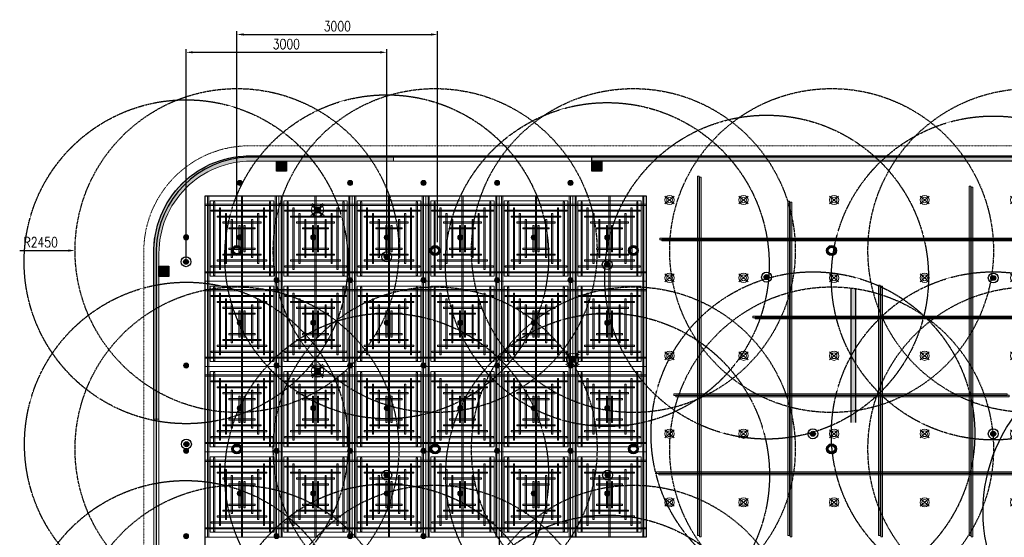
# Model space of a CAD drawing. Header units: millimetres. Extents: x -2073 to 35483, y -49920 to 11085.
# Tile 30 of 70: x -2073 to 12829, y -36791 to -28961. Entities that reach past the tile are written whole.
import ezdxf

# ---------------------------------------------------------------- set-up
doc = ezdxf.new("R2010")
doc.units = ezdxf.units.MM
for name, pattern in [('( Dashed )', [0.75, 0.5, -0.25]), ('DASHED', [19.05, 12.7, -6.35]), ('HIDDEN', [0.375, 0.25, -0.125])]:
    doc.linetypes.add(name, pattern=pattern)
for name, color, linetype in [('0-MSC-MCP', 3, 'Continuous'), ('Flooring', 8, 'Continuous'), ('PENDENT SPRINKLER', 7, 'Continuous')]:
    doc.layers.add(name, color=color, linetype=linetype)
for name, color, linetype, lineweight in [('00 Structural', 2, 'Continuous', 25), ('02 Furniture', 14, 'Continuous', 25), ('02_Elevation 00', 8, 'Continuous', 9), ('08_Hatch', 140, 'Continuous', 9), ('Ceiling', 14, 'Continuous', 9), ('E Celing Lighting', 5, 'DASHED', 5), ('Furniture', 14, 'Continuous', 9), ('Grey', 8, 'Continuous', 9), ('Lighting (Ceiling)', 160, 'Continuous', 15), ('MEP_Lighting (Walls)', 160, 'Continuous', 15)]:
    doc.layers.add(name, color=color, linetype=linetype, lineweight=lineweight)
doc.layers.add('03 Partition', color=7, linetype='Continuous', lineweight=25, true_color=0x2776bb)
for name, color, linetype, true_color in [('FIRE-SPKLR-EQP', 1, 'Continuous', 0xff0000), ('FIRE-SPKLR-EQP-MPA-12SM-C', 2, 'HIDDEN', 0xffff00), ('RCP LAYOUT', 9, 'Continuous', 0x808080), ('UPRIGHT SPRINKLER EQP', 1, 'Continuous', 0xff0000)]:
    doc.layers.add(name, color=color, linetype=linetype, true_color=true_color)
doc.styles.add('Romans', font='romans.shx', dxfattribs={"width": 0.8})
doc.styles.get("Standard").update_dxf_attribs({"font": 'arial.ttf', "width": 0.8})
doc.dimstyles.new('Closed_filled-Romans-100', dxfattribs={"dimtxt": 100, "dimasz": 100, "dimexe": 50, "dimexo": 50, "dimgap": 50, "dimtad": 1, "dimdec": 0, "dimzin": 0, "dimdsep": 46, "dimtxsty": 'Romans', "dimcen": 0.09, "dimadec": 0, "dimazin": 0, "dimtfac": 1, "dimtdec": 0, "dimtofl": 0, "dimtmove": 0, "dimatfit": 3, "dimfxl": 1, "dimtolj": 1, "dimtzin": 0, "dimarcsym": 0})

# ---------------------------------------------------------------- blocks, each defined once
blk = doc.blocks.new('SPKLR-EQP-PENDENT-68C')
at = {"layer": 'FIRE-SPKLR-EQP'}
h = blk.add_hatch(color=256, dxfattribs=at)
h.dxf.hatch_style = 1
h.paths.add_polyline_path([(37.5, 0, 1), (-37.5, 0, 1)])
for radius in [75, 37.5]:
    blk.add_circle((0, 0), radius, dxfattribs=at)
at = {"layer": 'FIRE-SPKLR-EQP-MPA-12SM-C'}
blk.add_circle((0, 0), 2450, dxfattribs=at)
blk = doc.blocks.new('UPRIGHT SPRINKLER')
at = {"layer": 'FIRE-SPKLR-EQP'}
h = blk.add_hatch(color=256, dxfattribs=at)
h.dxf.hatch_style = 1
h.paths.add_polyline_path([(-76, 0, 1), (74, 0, 1)])
h.paths.add_polyline_path([(50, 0, -1), (-50, 0, -1)], flags=16)
for centre, radius in [((-1, 0), 75), ((0, 0), 50)]:
    blk.add_circle(centre, radius, dxfattribs=at)
at = {"layer": 'FIRE-SPKLR-EQP-MPA-12SM-C', "linetype": 'DASHED'}
blk.add_circle((0, 0), 2450, dxfattribs=at)
blk = doc.blocks.new('SPKLR-EQP-PENDENT-93C')
at = {"layer": 'FIRE-SPKLR-EQP'}
h = blk.add_hatch(color=256, dxfattribs=at)
h.dxf.hatch_style = 1
h.paths.add_polyline_path([(38, 0, 1), (-38, 0, 1)])
blk.add_line((-88, -88), (88, 88), dxfattribs=at)
for radius in [75, 37.5]:
    blk.add_circle((0, 0), radius, dxfattribs=at)
at = {"layer": 'FIRE-SPKLR-EQP-MPA-12SM-C', "linetype": 'ByBlock'}
blk.add_circle((0, 0), 2450, dxfattribs=at)
at = {"layer": 'FIRE-SPKLR-EQP', "insert": (0, -120), "char_height": 50, "attachment_point": 5}
blk.add_mtext_dynamic_manual_height_columns('\\pxqc;{\\Fromans|c0;79%%DC}', width=160.02, gutter_width=3325, heights=[0], dxfattribs=at)
blk = doc.blocks.new('*D52')
at = {"layer": 'Defpoints', "color": 0, "transparency": 16777216}
for p in [(3482, -29455), (444, -32623), (3482, -32548)]:
    blk.add_point(p, dxfattribs=at)
at = {"layer": 'PENDENT SPRINKLER', "color": 0, "lineweight": -2, "transparency": 16777216}
for p, q in [((444, -32573), (444, -29405)), ((544, -29455), (3382, -29455)), ((3482, -32498), (3482, -29405))]:
    blk.add_line(p, q, dxfattribs=at)
at = {"layer": 'PENDENT SPRINKLER', "color": 0, "transparency": 16777216}
for points in [[(544, -29438), (544, -29471), (444, -29455)], [(3382, -29438), (3382, -29471), (3482, -29455)]]:
    blk.add_solid(points, dxfattribs=at)
at = {"layer": 'PENDENT SPRINKLER', "color": 0, "transparency": 16777216, "insert": (1963, -29330), "char_height": 150, "attachment_point": 5, "style": 'Romans'}
blk.add_mtext('\\A1;3000', dxfattribs=at)
blk = doc.blocks.new('*D53')
at = {"layer": 'Defpoints', "color": 0, "transparency": 16777216}
for p in [(4252, -29185), (1215, -32453), (4252, -32378)]:
    blk.add_point(p, dxfattribs=at)
at = {"layer": 'UPRIGHT SPRINKLER EQP', "color": 0, "lineweight": -2, "transparency": 16777216}
for p, q in [((1215, -32403), (1215, -29135)), ((1315, -29185), (4152, -29185)), ((4252, -32328), (4252, -29135))]:
    blk.add_line(p, q, dxfattribs=at)
at = {"layer": 'UPRIGHT SPRINKLER EQP', "color": 0, "transparency": 16777216}
for points in [[(1315, -29168), (1315, -29202), (1215, -29185)], [(4152, -29168), (4152, -29202), (4252, -29185)]]:
    blk.add_solid(points, dxfattribs=at)
at = {"layer": 'UPRIGHT SPRINKLER EQP', "color": 0, "transparency": 16777216, "insert": (2734, -29060), "char_height": 150, "attachment_point": 5, "style": 'Romans'}
blk.add_mtext('\\A1;3000', dxfattribs=at)
blk = doc.blocks.new('*D55')
at = {"layer": 'Defpoints', "color": 0, "transparency": 16777216}
for p in [(-1236, -32453), (1214, -32453)]:
    blk.add_point(p, dxfattribs=at)
at = {"layer": 'UPRIGHT SPRINKLER EQP', "color": 0, "lineweight": -2, "transparency": 16777216}
for p, q in [((-2073, -32453), (-1336, -32453)), ((1214, -32453), (1214, -32453)), ((1214, -32453), (1214, -32453))]:
    blk.add_line(p, q, dxfattribs=at)
at = {"layer": 'UPRIGHT SPRINKLER EQP', "color": 0, "transparency": 16777216}
blk.add_solid([(-1336, -32437), (-1336, -32470), (-1236, -32453)], dxfattribs=at)
at = {"layer": 'UPRIGHT SPRINKLER EQP', "color": 0, "transparency": 16777216, "insert": (-1755, -32328), "char_height": 150, "attachment_point": 5, "style": 'Romans'}
blk.add_mtext('\\A1;R2450', dxfattribs=at)
blk = doc.blocks.new('tsf H external wall')
at = {"layer": '0-MSC-MCP', "ltscale": 0.25, "true_color": 0x808080}
h = blk.add_hatch(color=8, dxfattribs=at)
h.dxf.hatch_style = 1
h.paths.add_polyline_path([(1716442.64, -78125.1), (1716442.64, -78685.26), (1716439.64, -78685.26), (1716439.64, -78125.1)])
at = {"layer": '03 Partition', "color": 8, "ltscale": 0.25, "true_color": 0x808080}
blk.add_line((1716442.64, -78188.42), (1716442.64, -78685.26), dxfattribs=at)
blk.add_lwpolyline([(1716285.81, -77864.05), (1716384.23, -77864.05, -0.432885), (1716442.64, -77923.15), (1716442.64, -78006.87)], format="xyb", dxfattribs=at)
blk.add_lwpolyline([(1716442.64, -78125.1), (1716442.64, -78685.26), (1716439.64, -78685.26), (1716439.64, -78125.1)], close=True, dxfattribs=at)
blk = doc.blocks.new('plnnnn')
at = {"layer": '0-MSC-MCP', "ltscale": 0.25, "true_color": 0x808080}
h = blk.add_hatch(color=8, dxfattribs=at)
h.dxf.hatch_style = 1
h.paths.add_polyline_path([(1723421.03, -77565.43), (1723421.03, -77562.43), (1723333.21, -77562.43, 0.394212), (1723278.21, -77617.43), (1723278.21, -77719.26), (1723281.21, -77719.26), (1723281.21, -77620.43, -0.414214), (1723336.21, -77565.43)])
at = {"layer": '02_Elevation 00', "color": 8, "ltscale": 0.25, "true_color": 0x808080}
for p, q in [((1723421.03, -77565.43), (1723539.27, -77565.43)), ((1723281.21, -77719.26), (1723281.21, -78113.95))]:
    blk.add_line(p, q, dxfattribs=at)
at = {"layer": '08_Hatch', "color": 8, "ltscale": 0.25, "true_color": 0x808080}
blk.add_lwpolyline([(1723281.21, -77719.26), (1723278.21, -77719.26), (1723278.21, -77617.43, -0.394212), (1723333.21, -77562.43), (1723421.03, -77562.43), (1723421.03, -77565.43), (1723336.21, -77565.43, 0.414214), (1723281.21, -77620.43)], format="xyb", close=True, dxfattribs=at)
at = {"layer": '02 Furniture', "color": 8, "true_color": 0x808080, "rotation": 90}
blk.add_blockref('tsf H external wall', (1645414.16, -1794005.07), dxfattribs=at)
blk = doc.blocks.new('usyer')
at = {"layer": 'Ceiling', "ltscale": 0.25, "true_color": 0x808080}
h = blk.add_hatch(color=8, dxfattribs=at)
h.dxf.hatch_style = 1
h.paths.add_polyline_path([(1722485.41, -78524.44), (1722486.41, -78524.44), (1722486.41, -78738.53), (1722485.41, -78738.53)])
h = blk.add_hatch(color=8, dxfattribs=at)
h.dxf.hatch_style = 1
h.paths.add_polyline_path([(1722701.24, -78524.44), (1722702.24, -78524.44), (1722702.24, -78680.6), (1722701.24, -78680.6)])
h = blk.add_hatch(color=8, dxfattribs=at)
h.dxf.hatch_style = 1
h.paths.add_polyline_path([(1722755.2, -78524.44), (1722756.2, -78524.44), (1722756.2, -78601.08), (1722755.2, -78601.08)])
h = blk.add_hatch(color=8, dxfattribs=at)
h.dxf.hatch_style = 1
h.paths.add_polyline_path([(1722647.28, -78530.36), (1722648.28, -78530.36), (1722648.28, -78738.53), (1722647.28, -78738.53)])
h = blk.add_hatch(color=8, dxfattribs=at)
h.dxf.hatch_style = 1
h.paths.add_polyline_path([(1722539.36, -78539.3), (1722540.36, -78539.3), (1722540.36, -78738.53), (1722539.36, -78738.53)])
h = blk.add_hatch(color=8, dxfattribs=at)
h.dxf.hatch_style = 1
h.paths.add_polyline_path([(1722809.15, -78537.14), (1722810.15, -78537.14), (1722810.15, -78561.36), (1722809.15, -78561.36)])
h = blk.add_hatch(color=8, dxfattribs=at)
h.dxf.hatch_style = 1
h.paths.add_polyline_path([(1722815.9, -78561.36), (1722815.9, -78562.36), (1722462.98, -78562.36), (1722462.98, -78561.36)])
h = blk.add_hatch(color=8, dxfattribs=at)
h.dxf.hatch_style = 1
h.paths.add_polyline_path([(1722809.15, -78565.31), (1722810.15, -78565.31), (1722810.15, -78562.36), (1722809.15, -78562.36)])
h = blk.add_hatch(color=8, dxfattribs=at)
h.dxf.hatch_style = 1
h.paths.add_polyline_path([(1722593.32, -78589.34), (1722594.32, -78589.34), (1722594.32, -78738.53), (1722593.32, -78738.53)])
h = blk.add_hatch(color=8, dxfattribs=at)
h.dxf.hatch_style = 1
h.paths.add_polyline_path([(1722754.59, -78607.78), (1722754.59, -78608.78), (1722518.43, -78608.78), (1722518.43, -78607.78)])
h = blk.add_hatch(color=8, dxfattribs=at)
h.dxf.hatch_style = 1
h.paths.add_polyline_path([(1722669.91, -78654.19), (1722669.91, -78655.19), (1722471.32, -78655.19), (1722471.32, -78654.19)])
h = blk.add_hatch(color=8, dxfattribs=at)
h.dxf.hatch_style = 1
h.paths.add_polyline_path([(1722691.14, -78700.61), (1722691.14, -78701.61), (1722461.08, -78701.61), (1722461.08, -78700.61)])
at = {"layer": 'Ceiling', "color": 8, "ltscale": 0.25, "true_color": 0x808080}
for points in [[(1722485.41, -78524.44), (1722486.41, -78524.44), (1722486.41, -78738.53), (1722485.41, -78738.53)], [(1722701.24, -78524.44), (1722702.24, -78524.44), (1722702.24, -78680.6), (1722701.24, -78680.6)], [(1722755.2, -78524.44), (1722756.2, -78524.44), (1722756.2, -78601.08), (1722755.2, -78601.08)], [(1722647.28, -78530.36), (1722648.28, -78530.36), (1722648.28, -78738.53), (1722647.28, -78738.53)], [(1722539.36, -78539.3), (1722540.36, -78539.3), (1722540.36, -78738.53), (1722539.36, -78738.53)], [(1722809.15, -78537.14), (1722810.15, -78537.14), (1722810.15, -78561.36), (1722809.15, -78561.36)], [(1722815.9, -78561.36), (1722815.9, -78562.36), (1722462.98, -78562.36), (1722462.98, -78561.36)], [(1722809.15, -78565.31), (1722810.15, -78565.31), (1722810.15, -78562.36), (1722809.15, -78562.36)], [(1722593.32, -78589.34), (1722594.32, -78589.34), (1722594.32, -78738.53), (1722593.32, -78738.53)], [(1722754.59, -78607.78), (1722754.59, -78608.78), (1722518.43, -78608.78), (1722518.43, -78607.78)], [(1722669.91, -78654.19), (1722669.91, -78655.19), (1722471.32, -78655.19), (1722471.32, -78654.19)], [(1722691.14, -78700.61), (1722691.14, -78701.61), (1722461.08, -78701.61), (1722461.08, -78700.61)]]:
    blk.add_lwpolyline(points, close=True, dxfattribs=at)
blk = doc.blocks.new('ljbsdinfpn')
at = {"layer": 'Lighting (Ceiling)', "true_color": 0x808080}
h = blk.add_hatch(color=8, dxfattribs=at)
h.dxf.hatch_style = 1
edge = h.paths.add_edge_path()
edge.add_arc((-23157.71, -1088.48), 1.85, 0, 360)
h = blk.add_hatch(color=8, dxfattribs=at)
h.dxf.hatch_style = 1
edge = h.paths.add_edge_path()
edge.add_arc((-23157.71, -1088.48), 1.85, 0, 360)
at = {"layer": 'Lighting (Ceiling)', "color": 8, "true_color": 0x808080, "elevation": 0}
for points in [[(-23153.73, -1085.29), (-23161.69, -1091.68)], [(-23153.73, -1091.68), (-23161.69, -1085.29)], [(-23160.91, -1084.5), (-23154.51, -1092.46)], [(-23154.51, -1084.5), (-23160.91, -1092.46)]]:
    blk.add_lwpolyline(points, dxfattribs=at)
at = {"layer": 'Lighting (Ceiling)', "color": 8, "true_color": 0x808080}
for radius in [3.7, 3.7, 1.85, 1.85]:
    blk.add_circle((-23157.71, -1088.48, 0), radius, dxfattribs=at)
blk = doc.blocks.new('skievubjn')
at = {"layer": 'E Celing Lighting'}
for p in [(1744216.73, -77456.19, 0), (1744368.74, -77545.14, 0), (1744216.73, -77552.05, 0), (1744216.7, -77666.42, 0), (1744216.7, -77774.77, 0), (1744216.73, -77888.99, 0), (1744216.7, -77995.37, 0), (1744391.78, -78007.31, 0), (1744509.77, -78007.31, 0), (1744216.7, -78058.26, 0), (1744506.65, -78104.03, 0)]:
    blk.add_blockref('ljbsdinfpn', p, dxfattribs=at)
blk = doc.blocks.new('kinsegryumj')
at = {"layer": 'MEP_Lighting (Walls)', "color": 8, "true_color": 0x808080}
for p, q in [((1724668.3, -80218.77), (1724673.75, -80223.42)), ((1724673.75, -80218.77), (1724668.3, -80223.42))]:
    blk.add_line(p, q, dxfattribs=at)
for radius in [2.74, 1.71]:
    blk.add_circle((1724671.03, -80221.09), radius, dxfattribs=at)
blk = doc.blocks.new('vbiig4')
at = {"layer": 'E Celing Lighting'}
for p in [(-2202.23, 1682.41), (-2158.14, 1682.41), (-2104.19, 1682.41), (-2050.23, 1682.41), (-1996.27, 1682.41), (-1942.31, 1682.41), (-1890.35, 1682.41), (-2202.23, 1636.03), (-2158.14, 1636.03), (-2104.19, 1636.03), (-2050.23, 1636.03), (-1996.27, 1636.03), (-1942.31, 1636.03), (-1890.35, 1636.03), (-2202.23, 1589.64), (-2158.14, 1589.64), (-2104.19, 1589.64), (-2050.23, 1589.64), (-1996.27, 1589.64), (-1942.31, 1589.64), (-2202.23, 1543.19), (-2158.14, 1543.19), (-2104.19, 1543.19), (-2050.23, 1543.19), (-1996.27, 1543.19), (-2202.23, 1502.33), (-2158.14, 1502.33), (-2104.19, 1502.33), (-2050.23, 1502.33), (-1996.27, 1502.33)]:
    blk.add_blockref('kinsegryumj', p, dxfattribs=at)
blk = doc.blocks.new('steel cols')
at = {"layer": '00 Structural', "ltscale": 0.25, "true_color": 0x808080}
h = blk.add_hatch(color=8, dxfattribs=at)
h.dxf.hatch_style = 1
h.paths.add_polyline_path([(1723381.98, -77443.61), (1723381.98, -77449.61), (1723387.98, -77449.61), (1723387.98, -77443.61)])
at = {"layer": '00 Structural', "color": 8, "ltscale": 0.25, "true_color": 0x808080}
blk.add_lwpolyline([(1723381.98, -77443.61), (1723387.98, -77443.61), (1723387.98, -77449.61), (1723381.98, -77449.61)], close=True, dxfattribs=at)
blk = doc.blocks.new('columns by us')
at = {"layer": '00 Structural', "color": 8, "true_color": 0x808080}
for p in [(-30.76, -121.82), (157.15, -121.82), (-100.76, -184.52)]:
    blk.add_blockref('steel cols', p, dxfattribs=at)
blk = doc.blocks.new('cl')
at = {"layer": 'Lighting (Ceiling)', "true_color": 0x808080}
h = blk.add_hatch(color=8, dxfattribs=at)
h.dxf.hatch_style = 1
h.paths.add_polyline_path([(1.53, 0.03, 1), (-1.53, 0.03, 1)])
h.paths.add_polyline_path([(-0.81, 0.03, -1), (0.81, 0.03, -1)], flags=16)
at = {"layer": 'Lighting (Ceiling)', "color": 8, "true_color": 0x808080}
for p, q in [((-1.53, 0.03), (1.53, 0.03)), ((0, 1.56), (0, -1.5))]:
    blk.add_line(p, q, dxfattribs=at)
for radius in [1.53, 0.806]:
    blk.add_circle((0, 0.03), radius, dxfattribs=at)
blk = doc.blocks.new('iserb jk')
at = {"layer": 'E Celing Lighting'}
for p in [(1717915.97, -79694.02), (1717981.66, -79694.02), (1718025.45, -79694.02), (1718069.24, -79694.02), (1718113.03, -79694.02), (1717883.92, -79726.42), (1717915.97, -79726.42), (1717959.77, -79726.42), (1718003.56, -79726.45), (1718047.35, -79726.45), (1718091.14, -79726.45), (1718134.93, -79726.45), (1717937.87, -79751.89), (1717981.66, -79751.92), (1718025.45, -79751.89), (1718069.24, -79751.92), (1718113.03, -79751.89), (1717915.97, -79777.3), (1717959.77, -79777.3), (1718003.56, -79777.33), (1718047.35, -79777.33), (1718091.14, -79777.33), (1718134.93, -79777.33), (1717883.92, -79802.75), (1717937.87, -79802.72), (1717981.66, -79802.75), (1718025.45, -79802.72), (1718069.24, -79802.75), (1718113.03, -79802.72), (1717915.97, -79828.13), (1717959.77, -79828.13), (1718003.56, -79828.16), (1718047.35, -79828.16), (1718091.14, -79828.16), (1718134.93, -79828.16), (1717883.92, -79853.54), (1717937.87, -79853.51), (1717981.66, -79853.54), (1718025.45, -79853.51), (1718069.24, -79853.54), (1718113.03, -79853.51), (1717915.97, -79878.92), (1717959.77, -79878.92), (1718003.56, -79878.95), (1718047.35, -79878.95), (1718091.14, -79878.95), (1718134.93, -79878.95), (1717883.92, -79904.36), (1717937.87, -79904.33), (1717981.66, -79904.36), (1718025.45, -79904.36), (1718113.02, -79925.06), (1718156.81, -79925.06), (1717915.97, -79929.74), (1717959.77, -79929.74), (1718003.56, -79929.77), (1718047.35, -79929.77), (1718083.92, -79933.84), (1717883.92, -79955.24), (1717937.86, -79955.19), (1717981.66, -79955.21), (1718025.45, -79955.21), (1718075.19, -79955.19), (1717915.97, -79980.6), (1717959.76, -79980.6), (1718003.56, -79980.63), (1718047.35, -79980.63), (1717929.58, -80006.01), (1717981.66, -80006.04), (1718025.45, -80006.04), (1718075.19, -80006.01), (1717959.76, -80031.42), (1718003.56, -80031.45), (1718047.35, -80031.45), (1717929.58, -80056.83), (1717981.66, -80056.86), (1718025.45, -80056.86), (1718075.19, -80056.83), (1717915.97, -80082.24), (1717959.76, -80082.24), (1718003.56, -80082.27), (1718047.35, -80082.27), (1717883.92, -80107.65), (1717937.86, -80107.65), (1717981.66, -80107.68), (1718025.45, -80107.68), (1718075.19, -80107.65), (1718083.92, -80125.84), (1717915.97, -80133.07), (1717959.76, -80133.07), (1718003.56, -80133.1), (1718047.35, -80133.1), (1718113.03, -80134.63), (1718156.82, -80134.63), (1718200.61, -80134.63), (1718244.4, -80134.63), (1718302.48, -80134.63), (1717883.92, -80158.48), (1717937.87, -80158.48), (1717981.66, -80158.51), (1718025.45, -80158.51), (1717915.97, -80183.89), (1717959.77, -80183.89), (1718003.56, -80183.92), (1718047.35, -80183.89), (1718091.14, -80183.89), (1718134.93, -80183.92), (1718178.72, -80183.89), (1718222.51, -80183.92), (1718266.3, -80183.92), (1717883.92, -80209.3), (1717937.87, -80209.3), (1717981.66, -80209.3), (1718025.45, -80209.27), (1718069.24, -80209.27), (1718113.03, -80209.3), (1718156.82, -80209.3), (1718200.61, -80209.3), (1718244.4, -80209.3), (1718302.48, -80209.27), (1717915.97, -80234.68), (1717959.76, -80234.68), (1718003.56, -80234.71), (1718047.35, -80234.68), (1718091.14, -80234.68), (1718134.93, -80234.71), (1718178.72, -80234.68), (1718222.51, -80234.71), (1718266.3, -80234.71), (1717883.92, -80260.12), (1717937.87, -80260.12), (1717981.66, -80260.12), (1718025.45, -80260.09), (1718069.24, -80260.09), (1718113.03, -80260.12), (1718156.82, -80260.12), (1718200.61, -80260.12), (1718244.4, -80260.12), (1718302.48, -80260.09), (1717915.97, -80285.51), (1717959.76, -80285.51), (1718003.56, -80285.54), (1718047.35, -80285.51), (1718091.14, -80285.51), (1718134.93, -80285.54), (1718178.72, -80285.51), (1718222.51, -80285.54), (1718266.3, -80285.54), (1717923.92, -80310.95), (1717981.66, -80310.95), (1718025.45, -80310.92), (1718069.24, -80310.92), (1718113.03, -80310.95), (1718156.82, -80310.95), (1718200.61, -80310.95), (1718244.4, -80310.95), (1718302.48, -80310.92), (1717959.76, -80336.33), (1718003.56, -80336.36), (1718047.35, -80336.33), (1718091.14, -80336.33), (1718134.93, -80336.36), (1718178.72, -80336.33), (1718222.51, -80336.36), (1718266.3, -80336.36), (1717923.92, -80366.64), (1717981.66, -80366.64), (1718025.45, -80366.64), (1718069.24, -80366.64), (1718113.03, -80366.64), (1718156.82, -80366.64), (1718200.61, -80366.64), (1718244.4, -80366.64), (1718302.48, -80366.61)]:
    blk.add_blockref('cl', p, dxfattribs=at)
at = {"layer": 'E Celing Lighting', "xscale": -1}
for p in [(1718110.72, -79976.42), (1718159.23, -79976.42), (1718110.72, -80029.81), (1718159.23, -80029.81), (1718110.72, -80083.21), (1718159.23, -80083.21), (1718207.75, -80083.21), (1718256.26, -80083.21)]:
    blk.add_blockref('cl', p, dxfattribs=at)
blk = doc.blocks.new('ceiling inst 2')
at = {"color": 8, "lineweight": 0, "ltscale": 0.25, "true_color": 0x808080}
for points in [[(1722740.06, -79108.62), (1722783.85, -79108.62), (1722783.85, -79057.79), (1722740.06, -79057.79)], [(1722743.06, -79105.62), (1722780.85, -79105.62), (1722780.85, -79060.79), (1722743.06, -79060.79)]]:
    blk.add_lwpolyline(points, close=True, dxfattribs=at)
at = {"layer": 'Ceiling', "color": 8, "lineweight": 0, "ltscale": 0.25, "true_color": 0x808080}
for points in [[(1722741.47, -79108.62), (1722742.17, -79108.62), (1722742.17, -79057.79), (1722741.47, -79057.79)], [(1722744.99, -79105.1), (1722745.69, -79105.1), (1722745.69, -79061.31), (1722744.99, -79061.31)], [(1722761.6, -79108.62), (1722762.31, -79108.62), (1722762.31, -79057.79), (1722761.6, -79057.79)], [(1722778.22, -79105.1), (1722778.93, -79105.1), (1722778.93, -79061.31), (1722778.22, -79061.31)], [(1722782.44, -79108.62), (1722781.74, -79108.62), (1722781.74, -79057.79), (1722782.44, -79057.79)], [(1722783.85, -79063.42), (1722740.06, -79063.42), (1722740.06, -79062.72), (1722783.85, -79062.72)], [(1722780.33, -79066.24), (1722780.33, -79066.94), (1722743.58, -79066.94), (1722743.58, -79066.24)], [(1722748.5, -79101.58), (1722749.21, -79101.58), (1722749.21, -79064.83), (1722748.5, -79064.83)], [(1722752.02, -79098.06), (1722752.73, -79098.06), (1722752.73, -79068.35), (1722752.02, -79068.35)], [(1722771.19, -79098.06), (1722771.89, -79098.06), (1722771.89, -79068.35), (1722771.19, -79068.35)], [(1722774.7, -79101.58), (1722775.41, -79101.58), (1722775.41, -79064.83), (1722774.7, -79064.83)], [(1722776.82, -79069.76), (1722776.82, -79070.46), (1722747.1, -79070.46), (1722747.1, -79069.76)], [(1722773.3, -79073.27), (1722773.3, -79073.98), (1722750.62, -79073.98), (1722750.62, -79073.27)], [(1722756.25, -79094.54), (1722755.54, -79094.54), (1722755.54, -79071.87), (1722756.25, -79071.87)], [(1722767.67, -79094.54), (1722768.37, -79094.54), (1722768.37, -79071.87), (1722767.67, -79071.87)], [(1722769.78, -79076.79), (1722769.78, -79077.5), (1722754.14, -79077.5), (1722754.14, -79076.79)], [(1722760.82, -79091.03), (1722760.12, -79091.03), (1722760.12, -79075.38), (1722760.82, -79075.38)], [(1722763.09, -79091.03), (1722763.8, -79091.03), (1722763.8, -79075.38), (1722763.09, -79075.38)], [(1722769.78, -79089.62), (1722769.78, -79088.91), (1722754.14, -79088.91), (1722754.14, -79089.62)], [(1722776.81, -79096.65), (1722776.81, -79095.95), (1722747.1, -79095.95), (1722747.1, -79096.65)], [(1722773.3, -79093.14), (1722773.3, -79092.43), (1722750.62, -79092.43), (1722750.62, -79093.14)], [(1722783.85, -79102.99), (1722740.06, -79102.99), (1722740.06, -79103.69), (1722783.85, -79103.69)], [(1722780.33, -79100.17), (1722780.33, -79099.47), (1722743.58, -79099.47), (1722743.58, -79100.17)]]:
    blk.add_lwpolyline(points, close=True, dxfattribs=at)
blk = doc.blocks.new('grid 2')
at = {"color": 8, "ltscale": 0.25, "true_color": 0x808080}
blk.add_lwpolyline([(1721746.24, -78535.54), (1721746.24, -78738.84), (1721658.66, -78738.84), (1721658.66, -78992.95), (1721877.62, -78992.95), (1721877.62, -79196.24), (1721527.29, -79196.24), (1721527.29, -79145.42), (1721483.5, -79145.42), (1721483.5, -78942.13), (1721527.29, -78942.13), (1721527.29, -78789.66), (1721483.5, -78789.66), (1721483.5, -78535.54)], close=True, dxfattribs=at)
at = {"layer": 'Flooring', "color": 8, "ltscale": 0.25, "true_color": 0x808080}
blk.add_lwpolyline([(1721906.16, -78870.12, -0.943473), (1721833.91, -78865.91), (1721778.56, -78865.54), (1721778.56, -78747.53), (1721976.22, -78747.52, -0.340693), (1722275.42, -78512.44), (1721509.19, -78512.44, 0.394212), (1721454.19, -78567.44), (1721454.19, -78812.39, -1.031559), (1721454.19, -78919.4), (1721454.19, -79157.98), (1721499.19, -79157.98), (1721499.19, -79214.98), (1721906.18, -79214.98), (1721906.16, -78870.06)], format="xyb", dxfattribs=at)
at = {"color": 8, "true_color": 0x808080, "xscale": -1}
for p in [(3444267.35, 522.25), (3444354.93, 522.25), (3444442.51, 522.25), (3444267.35, 420.6), (3444354.93, 420.6), (3444442.51, 420.6)]:
    blk.add_blockref('ceiling inst 2', p, dxfattribs=at)
at = {"color": 8, "true_color": 0x808080}
for p in [(-1212.77, 522.25), (-1125.19, 522.25), (-1037.61, 522.25), (-1212.77, 420.6), (-1125.19, 420.6), (-1037.61, 420.6)]:
    blk.add_blockref('ceiling inst 2', p, dxfattribs=at)
at = {"color": 8, "true_color": 0x808080, "rotation": 180}
for p in [(3444267.35, -157694.98), (3444354.93, -157694.98), (3444442.51, -157694.98), (3444267.35, -157796.63), (3444354.93, -157796.63), (3444442.51, -157796.63)]:
    blk.add_blockref('ceiling inst 2', p, dxfattribs=at)
at = {"color": 8, "true_color": 0x808080, "xscale": -1, "rotation": 180}
for p in [(-1212.77, -157694.98), (-1125.19, -157694.98), (-1037.61, -157694.98), (-1212.77, -157796.63), (-1125.19, -157796.63), (-1037.61, -157796.63)]:
    blk.add_blockref('ceiling inst 2', p, dxfattribs=at)
at = {"layer": 'Ceiling', "color": 8, "true_color": 0x808080}
blk.add_blockref('usyer', (-707.35, 0), dxfattribs=at)
blk = doc.blocks.new('IRISH HOUSE-RCP LAYOUT')
at = {"layer": '02 Furniture', "ltscale": 0.25, "true_color": 0x808080, "transparency": 33554687}
h = blk.add_hatch(color=8, dxfattribs=at)
h.dxf.hatch_style = 1
h.paths.add_polyline_path([(10507, 4944), (10583, 4944), (10583, 6980), (10507, 6980)])
at = {"layer": '02 Furniture', "color": 8, "ltscale": 0.25, "true_color": 0x808080}
for p, q in [((10507, 6980), (10507, 4944)), ((10583, 4944), (10583, 6980))]:
    blk.add_line(p, q, dxfattribs=at)
at = {"layer": 'Furniture', "color": 8, "ltscale": 0.25, "true_color": 0x808080}
blk.add_lwpolyline([(20817, 8978), (1459, 8978, 0.414152), (-42, 7586), (-42, 944, 0.95654), (-42, -944), (-42, -7417), (-195, -7417), (-195, -9019), (1106, -9019), (1106, -8867), (11438, -8867)], format="xyb", dxfattribs=at)
at = {"layer": 'Grey', "color": 8, "linetype": '( Dashed )', "ltscale": 0.2, "true_color": 0x808080}
blk.add_lwpolyline([(20817, 8978), (20817, 9130), (1462, 9130, 0.414155), (-194, 7589), (-194, 1080, 0.836103), (-194, -1080), (-195, -7264), (-347, -7264), (-347, -9172), (1258, -9172), (1258, -9019), (11438, -9019), (11438, -8867)], format="xyb", dxfattribs=at)
at = {"xscale": 25.4, "yscale": 25.4, "zscale": 25.4}
blk.add_blockref('grid 2', (-43724945, 2003176), dxfattribs=at)
at = {"layer": '00 Structural', "color": 8, "true_color": 0x808080, "xscale": 25.4, "yscale": 25.4, "zscale": 25.4}
blk.add_blockref('columns by us', (-43771309, 1979063), dxfattribs=at)
at = {"layer": 'Ceiling', "color": 8, "true_color": 0x808080, "xscale": 25.4, "yscale": 25.4, "zscale": 25.4}
blk.add_blockref('usyer', (-43742945, 2003194), dxfattribs=at)
at = {"layer": 'E Celing Lighting', "color": 8, "true_color": 0x808080, "xscale": 25.4, "yscale": 25.4, "zscale": 25.4}
for name, p in [('iserb jk', (-43633807, 2032797)), ('vbiig4', (-43742945, 2003194)), ('skievubjn', (-43712465, 2003194))]:
    blk.add_blockref(name, p, dxfattribs=at)
at = {"layer": 'Grey', "color": 8, "true_color": 0x808080, "xscale": 25.4, "yscale": 25.4, "zscale": 25.4}
blk.add_blockref('plnnnn', (-43771309, 1979063), dxfattribs=at)

msp = doc.modelspace()

# ---------------------------------------------------------------- block references
at = {"layer": 'PENDENT SPRINKLER'}
for name, p in [('SPKLR-EQP-PENDENT-68C', (3481.6, -32547.9)), ('SPKLR-EQP-PENDENT-68C', (444.4, -32622.9)), ('SPKLR-EQP-PENDENT-68C', (6819.9, -32665.5)), ('SPKLR-EQP-PENDENT-68C', (9231, -32855.5)), ('SPKLR-EQP-PENDENT-68C', (12661.6, -32868.5)), ('SPKLR-EQP-PENDENT-68C', (9932.1, -35225)), ('SPKLR-EQP-PENDENT-68C', (12661.6, -35225)), ('SPKLR-EQP-PENDENT-68C', (450, -35382)), ('SPKLR-EQP-PENDENT-68C', (3482.1, -35851.7)), ('SPKLR-EQP-PENDENT-68C', (6825, -35851.7)), ('SPKLR-EQP-PENDENT-93C', (14957.7, -36402.7)), ('SPKLR-EQP-PENDENT-68C', (438.3, -38382.4)), ('SPKLR-EQP-PENDENT-68C', (3482.3, -38433.9)), ('SPKLR-EQP-PENDENT-68C', (6819.9, -38905.4))]:
    msp.add_blockref(name, p, dxfattribs=at)
at = {"layer": 'RCP LAYOUT'}
msp.add_blockref('IRISH HOUSE-RCP LAYOUT', (0, -40000), dxfattribs=at)
at = {"layer": 'UPRIGHT SPRINKLER EQP'}
for p in [(1215, -32453.1), (4215, -32453.1), (7215, -32453.1), (10215, -32453.1), (13215, -32453.1), (1215, -35453.1), (4215, -35453.1), (7215, -35453.1), (10215, -35453.1), (13215, -35453.1), (1215, -38453.1), (4215, -38453.1), (7215, -38453.1)]:
    msp.add_blockref('UPRIGHT SPRINKLER', p, dxfattribs=at)

# ---------------------------------------------------------------- dimensions: what is measured, and where the dimension line sits
at = {"layer": 'PENDENT SPRINKLER', "color": 0}
dim = msp.add_linear_dim(base=(3481.6, -29454.6), p1=(444.4, -32622.9), p2=(3481.6, -32547.9), text='3000', dimstyle='Closed_filled-Romans-100', override={"dimtxt": 150}, dxfattribs=at)
dim.commit()
dim.dimension.update_dxf_attribs({"geometry": '*D52', "text_midpoint": (1963, -29329.6)})
at = {"layer": 'UPRIGHT SPRINKLER EQP', "color": 0}
dim = msp.add_linear_dim(base=(4252.2, -29184.9), p1=(1215, -32453.1), p2=(4252.2, -32378.1), text='3000', dimstyle='Closed_filled-Romans-100', override={"dimtxt": 150}, dxfattribs=at)
dim.commit()
dim.dimension.update_dxf_attribs({"geometry": '*D53', "text_midpoint": (2733.6, -29059.9)})
dim = msp.add_radius_dim(center=(1214, -32453.2), mpoint=(-1236, -32453.2), dimstyle='Closed_filled-Romans-100', override={"dimtxt": 150}, dxfattribs=at)
dim.commit()
dim.dimension.update_dxf_attribs({"geometry": '*D55', "text_midpoint": (-1754.6, -32328.2)})

doc.saveas('drawing.dxf')
